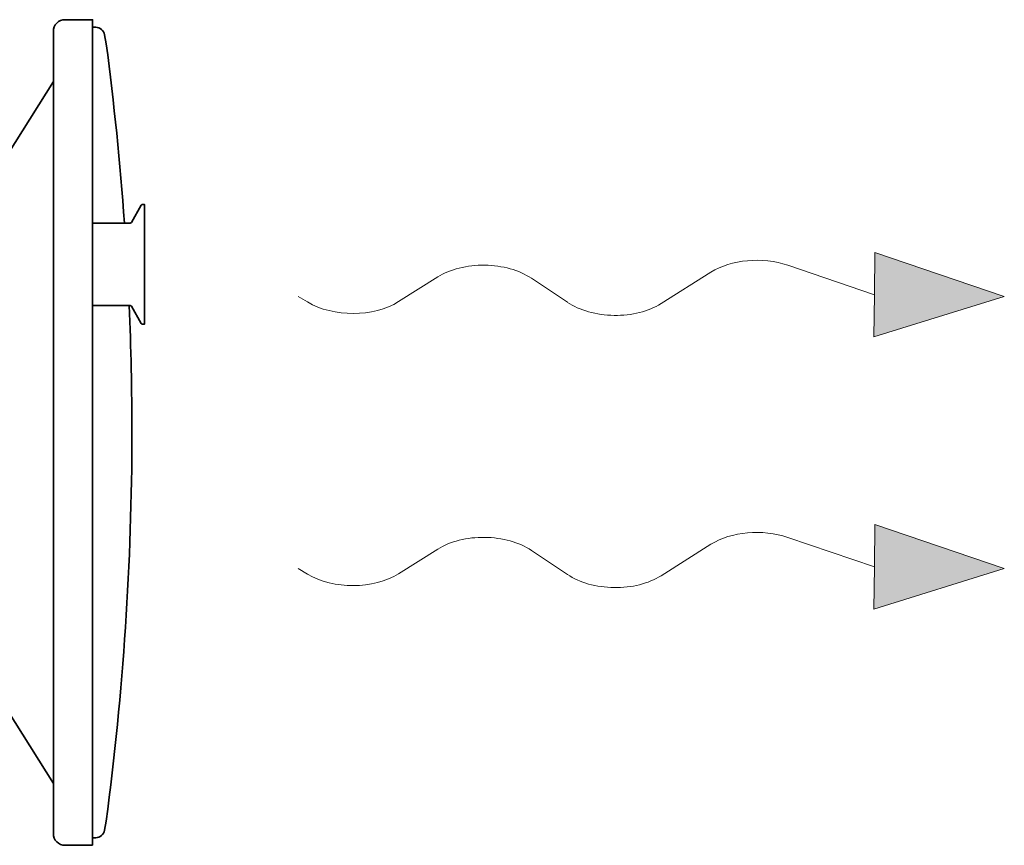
# Model space of a CAD drawing. Header units: millimetres. Extents: x 15940 to 92175, y -24684 to 227664.
# Tile 71 of 132: x 55338 to 55664, y 87623 to 87896. Entities that reach past the tile are written whole.
import ezdxf

# ---------------------------------------------------------------- set-up
doc = ezdxf.new("R2010")
doc.units = ezdxf.units.MM
doc.header["$LTSCALE"] = 0.05
doc.layers.get('0').update_dxf_attribs({"lineweight": 5})
doc.layers.add('VZT_30 DISTRIBUČNÍ PRVKY - OBRYS', color=1, linetype='Continuous', lineweight=35)

msp = doc.modelspace()

# ---------------------------------------------------------------- linework, layer by layer
at = {"color": 0, "lineweight": 13}
for p, q in [((55620.78, 87819.47), (55620.59, 87805.51)), ((55620.78, 87819.47), (55663.59, 87804.94)), ((55566.53, 87812.97), (55550.02, 87802.56)), ((55620.59, 87805.51), (55591.97, 87815.23)), ((55476.14, 87811.36), (55463.18, 87803.2)), ((55519.04, 87802.98), (55507.12, 87810.95)), ((55620.4, 87791.56), (55620.59, 87805.51)), ((55663.59, 87804.94), (55620.4, 87791.56)), ((55620.78, 87729.47), (55620.59, 87715.51)), ((55620.78, 87729.47), (55663.59, 87714.94)), ((55620.59, 87715.51), (55591.97, 87725.23)), ((55566.53, 87722.97), (55550.02, 87712.56)), ((55476.14, 87721.36), (55463.18, 87713.2)), ((55519.04, 87712.98), (55507.12, 87720.95)), ((55620.4, 87701.56), (55620.59, 87715.51)), ((55663.59, 87714.94), (55620.4, 87701.56))]:
    msp.add_line(p, q, dxfattribs=at)
at = {"lineweight": 13}
for p, q in [((55433.03, 87803.09), (55429.95, 87804.94)), ((55433.03, 87713.09), (55429.95, 87714.94))]:
    msp.add_line(p, q, dxfattribs=at)
at = {"color": 0, "lineweight": 13, "extrusion": (0, 0, -1)}
for centre, start_param, end_param in [((55581.9, 87803.44), 3.908129, 5.191299), ((55491.5, 87801.83), 3.908129, 5.516649), ((55447.82, 87812.73), 0.766537, 2.320574), ((55534.65, 87812.09), 0.766537, 2.375056), ((55581.9, 87713.44), 3.908129, 5.191299), ((55491.5, 87711.83), 3.908129, 5.516649), ((55447.82, 87722.73), 0.766537, 2.320574), ((55534.65, 87722.09), 0.766537, 2.375056)]:
    msp.add_ellipse(centre, major_axis=(21.5, -0.29), ratio=0.625, start_param=start_param, end_param=end_param, dxfattribs=at)
at = {"color": 0, "lineweight": 13}
for points in [[(55620.78, 87819.47), (55620.4, 87791.56), (55663.59, 87804.94)], [(55620.78, 87729.47), (55620.4, 87701.56), (55663.59, 87714.94)]]:
    msp.add_solid(points, dxfattribs=at)
at = {"layer": 'VZT_30 DISTRIBUČNÍ PRVKY - OBRYS'}
for points in [[(55361.95, 87623.44), (55361.95, 87896.44), (55352.81, 87896.44, 0.414214), (55348.95, 87892.58), (55348.95, 87627.29, 0.414214), (55352.81, 87623.44), (55361.95, 87623.44)], [(55372.47, 87829.18, 0.015115), (55366.45, 87888.47), (55365.93, 87891.46, 0.36397), (55362.97, 87893.94), (55361.95, 87893.94)], [(55348.95, 87876.03), (55323.54, 87835.66, 0.141374), (55322.95, 87833.61), (55322.95, 87686.26, 0.141374), (55323.54, 87684.21), (55348.95, 87643.84)], [(55361.95, 87829.18), (55374.37, 87829.18, 0.267949), (55374.76, 87829.41), (55378.06, 87835.14, -0.267949), (55378.45, 87835.36), (55379.09, 87835.36), (55379.09, 87795.72), (55378.45, 87795.72, -0.267949), (55378.06, 87795.95), (55374.76, 87801.67, 0.267949), (55374.37, 87801.9), (55361.95, 87801.9)], [(55374.95, 87759.94, 0.010645), (55374.03, 87801.9, 0.010645)], [(55374.95, 87759.94, -0.0327), (55366.45, 87631.4), (55365.93, 87628.41, -0.36397), (55362.97, 87625.94), (55361.95, 87625.94)]]:
    msp.add_lwpolyline(points, format="xyb", dxfattribs=at)

doc.saveas('drawing.dxf')
